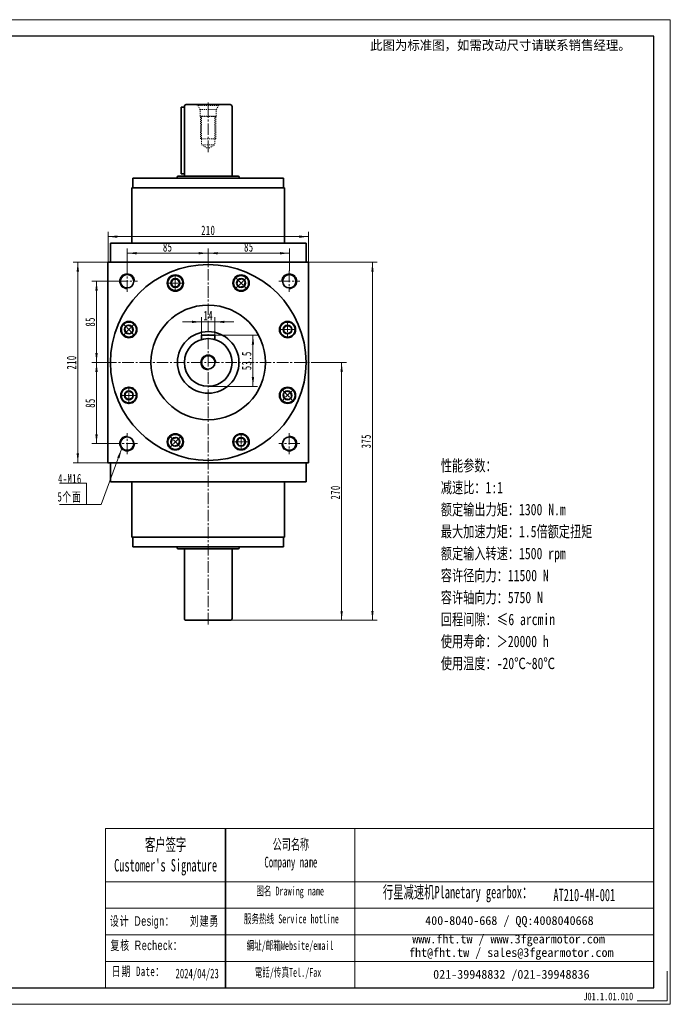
# Model space of a CAD drawing. Header units: millimetres. Extents: x 1714 to 3179, y 2392 to 3423.
# Tile 4 of 4: x 2497 to 3179, y 2392 to 3423. Entities that reach past the tile are written whole.
import ezdxf

# ---------------------------------------------------------------- set-up
doc = ezdxf.new("R2010")
doc.units = ezdxf.units.MM
doc.set_wipeout_variables(frame=1)
doc.linetypes.add('点画线', pattern=[18, 12, -2, 2, -2])
doc.linetypes.add('虚线', pattern=[2, 1, -1])
doc.layers.get('0').update_dxf_attribs({"lineweight": 35})
doc.layers.add('6文字层', color=3, linetype='Continuous')
for name, color, linetype, lineweight in [('7标注层', 4, 'Continuous', 18), ('SLD-0', 7, 'Continuous', 18), ('中心线层', 1, '点画线', 18), ('图框_外框线', 7, 'Continuous', 18), ('尺寸线层', 3, 'Continuous', 18), ('粗实线层', 7, 'Continuous', 35)]:
    doc.layers.add(name, color=color, linetype=linetype, lineweight=lineweight)
doc.styles.add('SLDTEXTSTYLE4', font='txt', dxfattribs={"width": 0.611111})
doc.styles.add('标准', font='txt', dxfattribs={"width": 0.667})
doc.styles.add('样式 1', font='txt', dxfattribs={"width": 0.8})
doc.dimstyles.new('a4-1-1.5', dxfattribs={"dimtxt": 4.5, "dimasz": 4.5, "dimexe": 2.25, "dimexo": 0, "dimgap": 0.75, "dimtad": 1, "dimdec": 3, "dimdsep": 46, "dimtxsty": '标准', "dimblk": '_CAXARROW', "dimcen": 0, "dimdle": 9, "dimazin": 2, "dimtfac": 0.707107, "dimtdec": 3, "dimtix": 1, "dimtmove": 2, "dimatfit": 3, "dimfxl": 0, "dimfrac": 2, "dimtolj": 1, "dimarcsym": 0})

# ---------------------------------------------------------------- blocks, each defined once
blk = doc.blocks.new('*X19')
at = {"layer": '尺寸线层', "linetype": 'Continuous'}
blk.add_hatch(color=0, dxfattribs=at).paths.add_polyline_path([(36.9, 58), (34.6, 48.3), (32.3, 49.2)], flags=0)
at = {"layer": '尺寸线层', "color": 0, "linetype": 'Continuous'}
blk.add_line((36.9, 58), (15.3, 0), dxfattribs=at)
at = {"layer": '尺寸线层', "color": 0}
for p, q in [((0, 22.2), (-28.1, 22.2)), ((0, 0), (0, 22.2)), ((0, 0), (-28.1, 0)), ((15.3, 0), (0, 0))]:
    blk.add_line(p, q, dxfattribs=at)
at = {"layer": '尺寸线层', "color": 0, "insert": (-5, 2), "char_height": 9.9, "width": 46.344, "attachment_point": 9, "line_spacing_factor": 1.15057, "style": '标准'}
blk.add_mtext('\\T1.1;4-M16\\P5个面', dxfattribs=at)
blk = doc.blocks.new('*X20')
at = {"layer": '尺寸线层', "linetype": 'Continuous'}
for points in [[(2590, 3196), (2599.9, 3197.2), (2599.9, 3194.7)], [(2800, 3196), (2790.1, 3197.2), (2790.1, 3194.7)]]:
    blk.add_hatch(color=0, dxfattribs=at).paths.add_polyline_path(points, flags=0)
at = {"layer": '尺寸线层', "color": 0, "linetype": 'Continuous'}
for p, q in [((2590, 3169.2), (2590, 3200.9)), ((2800, 3169.2), (2800, 3200.9)), ((2590, 3196), (2800, 3196))]:
    blk.add_line(p, q, dxfattribs=at)
at = {"layer": '尺寸线层', "color": 0, "insert": (2695, 3202.5), "char_height": 9.9, "width": 26.742, "attachment_point": 5, "line_spacing_factor": 1.15057, "style": '标准'}
blk.add_mtext('\\T1.1;210', dxfattribs=at)
blk = doc.blocks.new('_CAXARROW')
blk.add_hatch(color=0).paths.add_polyline_path([(0, 0), (-1, 0.125), (-1, -0.125)], flags=0)
blk = doc.blocks.new('*X21')
at = {"layer": '尺寸线层', "linetype": 'Continuous'}
for points in [[(2558.3, 3169.2), (2557.1, 3159.3), (2559.6, 3159.3)], [(2558.3, 2959.2), (2557.1, 2969.1), (2559.6, 2969.1)]]:
    blk.add_hatch(color=0, dxfattribs=at).paths.add_polyline_path(points, flags=0)
at = {"layer": '尺寸线层', "color": 0, "linetype": 'Continuous'}
for p, q in [((2590, 3169.2), (2553.4, 3169.2)), ((2558.3, 2959.2), (2558.3, 3169.2)), ((2590, 2959.2), (2553.4, 2959.2))]:
    blk.add_line(p, q, dxfattribs=at)
at = {"layer": '尺寸线层', "color": 0, "insert": (2551.8, 3064.2), "char_height": 9.9, "width": 26.742, "attachment_point": 5, "rotation": 90, "line_spacing_factor": 1.15057, "style": '标准'}
blk.add_mtext('\\T1.1;210', dxfattribs=at)
blk = doc.blocks.new('*X22')
at = {"layer": '尺寸线层', "linetype": 'Continuous'}
for points in [[(2610, 3178.6), (2619.9, 3179.8), (2619.9, 3177.4)], [(2695, 3178.6), (2685.1, 3179.8), (2685.1, 3177.4)]]:
    blk.add_hatch(color=0, dxfattribs=at).paths.add_polyline_path(points, flags=0)
at = {"layer": '尺寸线层', "color": 0, "linetype": 'Continuous'}
for p, q in [((2610, 3160.2), (2610, 3183.5)), ((2610, 3178.6), (2695, 3178.6)), ((2695, 3177.3), (2695, 3183.5))]:
    blk.add_line(p, q, dxfattribs=at)
at = {"layer": '尺寸线层', "color": 0, "insert": (2652.5, 3185.1), "char_height": 9.9, "width": 19.8, "attachment_point": 5, "line_spacing_factor": 1.15057, "style": '标准'}
blk.add_mtext('\\T1.1;85', dxfattribs=at)
blk = doc.blocks.new('*X23')
at = {"layer": '尺寸线层', "linetype": 'Continuous'}
for points in [[(2695, 3178.6), (2704.9, 3179.8), (2704.9, 3177.4)], [(2780, 3178.6), (2770.1, 3179.8), (2770.1, 3177.4)]]:
    blk.add_hatch(color=0, dxfattribs=at).paths.add_polyline_path(points, flags=0)
at = {"layer": '尺寸线层', "color": 0, "linetype": 'Continuous'}
for p, q in [((2695, 3177.3), (2695, 3183.5)), ((2695, 3178.6), (2780, 3178.6)), ((2780, 3160.2), (2780, 3183.5))]:
    blk.add_line(p, q, dxfattribs=at)
at = {"layer": '尺寸线层', "color": 0, "insert": (2737.5, 3185.1), "char_height": 9.9, "width": 19.8, "attachment_point": 5, "line_spacing_factor": 1.15057, "style": '标准'}
blk.add_mtext('\\T1.1;85', dxfattribs=at)
blk = doc.blocks.new('*X24')
at = {"layer": '尺寸线层', "linetype": 'Continuous'}
for points in [[(2577.9, 3149.2), (2576.7, 3139.3), (2579.2, 3139.3)], [(2577.9, 3064.2), (2576.7, 3074.1), (2579.2, 3074.1)]]:
    blk.add_hatch(color=0, dxfattribs=at).paths.add_polyline_path(points, flags=0)
at = {"layer": '尺寸线层', "color": 0, "linetype": 'Continuous'}
for p, q in [((2599, 3149.2), (2573, 3149.2)), ((2577.9, 3064.2), (2577.9, 3149.2)), ((2587, 3064.2), (2573, 3064.2))]:
    blk.add_line(p, q, dxfattribs=at)
at = {"layer": '尺寸线层', "color": 0, "insert": (2571.4, 3106.7), "char_height": 9.9, "width": 19.8, "attachment_point": 5, "rotation": 90, "line_spacing_factor": 1.15057, "style": '标准'}
blk.add_mtext('\\T1.1;85', dxfattribs=at)
blk = doc.blocks.new('*X25')
at = {"layer": '尺寸线层', "linetype": 'Continuous'}
for points in [[(2577.9, 3064.2), (2579.2, 3054.3), (2576.7, 3054.3)], [(2577.9, 2979.2), (2579.2, 2989.1), (2576.7, 2989.1)]]:
    blk.add_hatch(color=0, dxfattribs=at).paths.add_polyline_path(points, flags=0)
at = {"layer": '尺寸线层', "color": 0, "linetype": 'Continuous'}
for p, q in [((2587, 3064.2), (2573, 3064.2)), ((2577.9, 3064.2), (2577.9, 2979.2)), ((2599, 2979.2), (2573, 2979.2))]:
    blk.add_line(p, q, dxfattribs=at)
at = {"layer": '尺寸线层', "color": 0, "insert": (2571.4, 3021.7), "char_height": 9.9, "width": 19.8, "attachment_point": 5, "rotation": 90, "line_spacing_factor": 1.15057, "style": '标准'}
blk.add_mtext('\\T1.1;85', dxfattribs=at)
blk = doc.blocks.new('*X26')
at = {"layer": '尺寸线层', "linetype": 'Continuous'}
for points in [[(2834.8, 3064.2), (2836, 3054.3), (2833.6, 3054.3)], [(2834.8, 2794.2), (2836, 2804.1), (2833.6, 2804.1)]]:
    blk.add_hatch(color=0, dxfattribs=at).paths.add_polyline_path(points, flags=0)
at = {"layer": '尺寸线层', "color": 0, "linetype": 'Continuous'}
for p, q in [((2803, 3064.2), (2839.8, 3064.2)), ((2834.8, 3064.2), (2834.8, 2794.2)), ((2718, 2794.2), (2839.8, 2794.2))]:
    blk.add_line(p, q, dxfattribs=at)
at = {"layer": '尺寸线层', "color": 0, "insert": (2828.3, 2928.1), "char_height": 9.9, "width": 26.742, "attachment_point": 5, "rotation": 90, "line_spacing_factor": 1.15057, "style": '标准'}
blk.add_mtext('\\T1.1;270', dxfattribs=at)
blk = doc.blocks.new('*X27')
at = {"layer": '尺寸线层', "linetype": 'Continuous'}
for points in [[(2867.1, 3169.2), (2865.9, 3159.3), (2868.3, 3159.3)], [(2867.1, 2794.2), (2865.9, 2804.1), (2868.3, 2804.1)]]:
    blk.add_hatch(color=0, dxfattribs=at).paths.add_polyline_path(points, flags=0)
at = {"layer": '尺寸线层', "color": 0, "linetype": 'Continuous'}
for p, q in [((2800, 3169.2), (2872, 3169.2)), ((2867.1, 2794.2), (2867.1, 3169.2)), ((2718, 2794.2), (2872, 2794.2))]:
    blk.add_line(p, q, dxfattribs=at)
at = {"layer": '尺寸线层', "color": 0, "insert": (2860.5, 2981.7), "char_height": 9.9, "width": 25.385, "attachment_point": 5, "rotation": 90, "line_spacing_factor": 1.15057, "style": '标准'}
blk.add_mtext('\\T1.1;375', dxfattribs=at)
blk = doc.blocks.new('*X28')
at = {"layer": '尺寸线层', "linetype": 'Continuous'}
for points in [[(2688, 3106.7), (2678.1, 3105.5), (2678.1, 3107.9)], [(2702, 3106.7), (2711.9, 3105.5), (2711.9, 3107.9)]]:
    blk.add_hatch(color=0, dxfattribs=at).paths.add_polyline_path(points, flags=0)
at = {"layer": '尺寸线层', "color": 0, "linetype": 'Continuous'}
for p, q in [((2721.8, 3106.7), (2668.2, 3106.7)), ((2688, 3092.7), (2688, 3111.7)), ((2702, 3092.7), (2702, 3111.7))]:
    blk.add_line(p, q, dxfattribs=at)
at = {"layer": '尺寸线层', "color": 0, "insert": (2695, 3113.3), "char_height": 9.9, "width": 19.8, "attachment_point": 5, "line_spacing_factor": 1.15057, "style": '标准'}
blk.add_mtext('\\T1.1;14', dxfattribs=at)
blk = doc.blocks.new('*X29')
at = {"layer": '尺寸线层', "linetype": 'Continuous'}
for points in [[(2741.9, 3092.7), (2743.1, 3082.8), (2740.6, 3082.8)], [(2741.9, 3039.2), (2743.1, 3049.1), (2740.6, 3049.1)]]:
    blk.add_hatch(color=0, dxfattribs=at).paths.add_polyline_path(points, flags=0)
at = {"layer": '尺寸线层', "color": 0, "linetype": 'Continuous'}
for p, q in [((2702, 3092.7), (2746.8, 3092.7)), ((2741.9, 3092.7), (2741.9, 3039.2)), ((2695, 3039.2), (2746.8, 3039.2))]:
    blk.add_line(p, q, dxfattribs=at)
at = {"layer": '尺寸线层', "color": 0, "insert": (2735.3, 3066), "char_height": 9.9, "width": 35.936, "attachment_point": 5, "rotation": 90, "line_spacing_factor": 1.15057, "style": '标准'}
blk.add_mtext('\\T1.1;53.5', dxfattribs=at)
blk = doc.blocks.new('*X30')
at = {"layer": '中心线层', "linetype": '点画线', "lineweight": 18}
for p, q in [((-9.1, 0), (9.1, 0)), ((0, -9.1), (0, 9.1))]:
    blk.add_line(p, q, dxfattribs=at)
at = {"layer": '粗实线层'}
for p, q in [((-4.6, 0), (-2.3, 4)), ((-4.6, 0), (-2.3, -4)), ((-2.3, 4), (2.3, 4)), ((4.6, 0), (2.3, 4)), ((4.6, 0), (2.3, 4)), ((4.6, 0), (2.3, -4)), ((-2.3, -4), (2.3, -4))]:
    blk.add_line(p, q, dxfattribs=at)
blk.add_circle((0, 0), 4.62, dxfattribs=at)
for start, end in [(0, 180), (180, 360)]:
    blk.add_arc((0, 0), 7.87, start, end, dxfattribs=at)
blk = doc.blocks.new('m16螺纹中心孔_2')
at = {"layer": '中心线层', "linetype": '点画线', "lineweight": 18}
blk.add_line((49.7, 0), (-4.2, 0), dxfattribs=at)
at = {"layer": '粗实线层', "color": 6, "linetype": '虚线', "lineweight": 18}
for p, q in [((0, -12.6), (0, 12.6)), ((0, 12.6), (1, 10.9)), ((5.2, 8.5), (1, 10.9)), ((1, -10.9), (1, 10.9)), ((12, 8.5), (5.2, 8.5)), ((5.2, -8.5), (5.2, 8.5)), ((12.5, 8), (12, 8.5)), ((12, -8.5), (12, 8.5)), ((12, 7), (42, 7)), ((36, 8), (12.5, 8)), ((12.5, -8), (12.5, 8)), ((36, -8), (36, 8)), ((42, 7), (46, 0)), ((42, 7), (42, -7)), ((42, -7), (46, 0)), ((5.2, -8.5), (1, -10.9)), ((12, -8.5), (5.2, -8.5)), ((12, -7), (42, -7)), ((12.5, -8), (12, -8.5)), ((36, -8), (12.5, -8)), ((0, -12.6), (1, -10.9))]:
    blk.add_line(p, q, dxfattribs=at)
blk = doc.blocks.new('提示字样')
at = {"layer": '6文字层', "insert": (1.2, 11.5), "char_height": 10, "width": 317.679, "attachment_point": 1}
blk.add_mtext('{\\C1;此图为标准图，如需改动尺寸请联系销售经理。}', dxfattribs=at)

msp = doc.modelspace()

# ---------------------------------------------------------------- linework, layer by layer
msp.add_line((2712.9946, 2576.0734), (2712.9946, 2409.4075))
at = {"layer": '7标注层', "color": 0}
msp.add_line((2587.2712, 2576.0734), (2587.2712, 2409.436), dxfattribs=at)
at = {"layer": '中心线层', "lineweight": 0}
msp.add_line((2694.9647, 2789.9624), (2694.9647, 3177.3211), dxfattribs=at)
at = {"layer": '中心线层'}
for p, q in [((2609.9647, 3138.2124), (2609.9647, 3160.2124)), ((2779.9647, 3160.2124), (2779.9647, 3138.2124)), ((2598.9647, 3149.2124), (2620.9647, 3149.2124)), ((2768.9647, 3149.2124), (2790.9647, 3149.2124)), ((2586.9647, 3064.2124), (2802.9647, 3064.2124)), ((2609.9647, 2968.2124), (2609.9647, 2990.2124)), ((2779.9647, 2990.2124), (2779.9647, 2968.2124)), ((2620.9647, 2979.2124), (2598.9647, 2979.2124)), ((2790.9647, 2979.2124), (2768.9647, 2979.2124))]:
    msp.add_line(p, q, dxfattribs=at)
at = {"layer": '图框_外框线'}
for p, q in [((2587.2712, 2576.0734), (2712.9946, 2576.0734)), ((2712.9946, 2576.0734), (2712.9946, 2409.436)), ((2712.9946, 2576.0734), (3161.8633, 2576.0734)), ((2848.4531, 2576.0734), (2848.4531, 2409.436)), ((2587.2712, 2520.4664), (2712.9946, 2520.4664)), ((2712.9946, 2520.4664), (3161.8633, 2520.4664)), ((2587.2712, 2492.6628), (3161.8633, 2492.6628)), ((2587.2712, 2464.8593), (3161.8633, 2464.8593)), ((2587.2712, 2437.0558), (3161.8633, 2437.0558))]:
    msp.add_line(p, q, dxfattribs=at)
at = {"layer": '图框_外框线', "color": 3}
msp.add_lwpolyline([(3175.7497, 2426.794), (3175.7497, 2395.5496), (3144.5053, 2395.5496)], dxfattribs=at)
at = {"layer": '粗实线层'}
for p, q in [((2666.4647, 3331.7124), (2669.9647, 3331.7124)), ((2666.4647, 3331.7124), (2666.4647, 3261.7124)), ((2669.9647, 3332.2124), (2669.9647, 3259.2124)), ((2671.9647, 3334.2124), (2717.9647, 3334.2124)), ((2719.9647, 3332.2124), (2719.9647, 3259.2124)), ((2662.4647, 3257.2124), (2662.4647, 3258.2124)), ((2726.4647, 3259.2124), (2663.4647, 3259.2124)), ((2666.4647, 3261.7124), (2669.9647, 3261.7124)), ((2727.4647, 3257.2124), (2727.4647, 3258.2124)), ((2773.9647, 3257.2124), (2615.9647, 3257.2124)), ((2615.9647, 3257.2124), (2615.9647, 3247.2124)), ((2773.9647, 3247.2124), (2773.9647, 3257.2124)), ((2773.9647, 3257.2124), (2773.9647, 3247.2124)), ((2614.9647, 3247.2124), (2774.9647, 3247.2124)), ((2614.9647, 3247.2124), (2614.9647, 3189.2124)), ((2774.9647, 3247.2124), (2774.9647, 3189.2124)), ((2774.9647, 3247.2124), (2774.9647, 3189.2124)), ((2592.4647, 3189.2124), (2797.4647, 3189.2124)), ((2592.4647, 3169.2124), (2592.4647, 3189.2124)), ((2797.4647, 3189.2124), (2797.4647, 3169.2124)), ((2797.4647, 3169.2124), (2797.4647, 3189.2124)), ((2589.9647, 2959.2124), (2589.9647, 3169.2124)), ((2589.9647, 3169.2124), (2799.9647, 3169.2124)), ((2799.9647, 2959.2124), (2799.9647, 3169.2124)), ((2701.9647, 3092.7124), (2687.9647, 3092.7124)), ((2687.9647, 3092.7124), (2687.9647, 3088.2124)), ((2701.9647, 3092.7124), (2701.9647, 3088.2124)), ((2799.9647, 2959.2124), (2589.9647, 2959.2124)), ((2592.4647, 2959.2124), (2592.4647, 2939.2124)), ((2797.4647, 2939.2124), (2797.4647, 2959.2124)), ((2797.4647, 2959.2124), (2797.4647, 2939.2124)), ((2592.4647, 2939.2124), (2797.4647, 2939.2124)), ((2614.9647, 2881.2124), (2614.9647, 2939.2124)), ((2774.9647, 2881.2124), (2774.9647, 2939.2124)), ((2774.9647, 2881.2124), (2774.9647, 2939.2124)), ((2614.9647, 2881.2124), (2774.9647, 2881.2124)), ((2615.9647, 2871.2124), (2615.9647, 2881.2124)), ((2773.9647, 2881.2124), (2773.9647, 2871.2124)), ((2773.9647, 2871.2124), (2773.9647, 2881.2124)), ((2773.9647, 2871.2124), (2615.9647, 2871.2124)), ((2662.4647, 2871.2124), (2662.4647, 2870.2124)), ((2726.4647, 2869.2124), (2663.4647, 2869.2124)), ((2669.9647, 2796.2124), (2669.9647, 2869.2124)), ((2719.9647, 2796.2124), (2719.9647, 2869.2124)), ((2727.4647, 2871.2124), (2727.4647, 2870.2124)), ((2671.9647, 2794.2124), (2717.9647, 2794.2124))]:
    msp.add_line(p, q, dxfattribs=at)
for centre, radius in [((2694.9647, 3064.2124), 102.5), ((2609.9647, 3149.2124), 7), ((2660.5232, 3147.3616), 8.5), ((2729.4062, 3147.3616), 8.5), ((2779.9647, 3149.2124), 7), ((2694.9647, 3064.2124), 60), ((2611.8155, 3098.6539), 8.5), ((2778.1138, 3098.6539), 8.5), ((2694.9647, 3064.2124), 32.25), ((2694.9647, 3064.2124), 25), ((2694.9647, 3064.2124), 7), ((2611.8155, 3029.7709), 8.5), ((2778.1138, 3029.7709), 8.5), ((2609.9647, 2979.2124), 7), ((2660.5232, 2981.0633), 8.5), ((2729.4062, 2981.0633), 8.5), ((2779.9647, 2979.2124), 7)]:
    msp.add_circle(centre, radius, dxfattribs=at)
for centre, radius, start, end in [((2671.9647, 3332.2124), 2, 90, 180), ((2717.9647, 3332.2124), 2, 0, 90), ((2663.4647, 3258.2124), 1, 90, 180), ((2726.4647, 3258.2124), 1, 0, 89.9999998), ((2663.4647, 2870.2124), 1, 180, 270), ((2726.4647, 2870.2124), 1, 270.0000004, 0.0000002), ((2671.9647, 2796.2124), 2, 180, 270), ((2717.9647, 2796.2124), 2, 270, 360)]:
    msp.add_arc(centre, radius, start, end, dxfattribs=at)
at = {"layer": '粗实线层', "lineweight": 18}
for centre, start, end in [((2609.9647, 3149.2124), 360, 270), ((2779.9647, 3149.2124), 270, 180), ((2694.9647, 3064.2124), 360, 270), ((2609.9647, 2979.2124), 90, 0), ((2779.9647, 2979.2124), 180, 90)]:
    msp.add_arc(centre, 8, start, end, dxfattribs=at)

# ---------------------------------------------------------------- block references
at = {"layer": '尺寸线层'}
msp.add_blockref('*X19', (2567.3662, 2915.5394), dxfattribs=at)
at = {"layer": '粗实线层'}
msp.add_blockref('提示字样', (2863.4914, 3389.9512), dxfattribs=at)
at = {"layer": '粗实线层', "xscale": -0.9999999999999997, "rotation": 90}
msp.add_blockref('m16螺纹中心孔_2', (2694.9647, 3334.2124), dxfattribs=at)
at = {"layer": '粗实线层', "rotation": 315.0000000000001}
msp.add_blockref('*X30', (2729.4062, 3147.3616), dxfattribs=at)

# ---------------------------------------------------------------- texts
at = {"layer": '6文字层', "insert": (3088.0788, 2404.3121), "char_height": 8, "width": 43.304423, "attachment_point": 1, "style": '样式 1'}
msp.add_mtext('J01.1.01.010', dxfattribs=at)
at = {"layer": 'SLD-0', "color": 1, "attachment_point": 2}
for s, insert, char_height, width, style in [("{\\fSimSun|b1|i0|c134|p2;客户签字\\PCustomer's Signature}", (2650.3496, 2565.7859), 12.974975, 161.410026, 'SLDTEXTSTYLE4'), ('{\\fSimSun|b1|i0|c134|p2;公司名称\\PCompany name}', (2781.583, 2565.0971), 11.121407, 143.987497, 'SLDTEXTSTYLE4'), ('{\\fSimSun|b1|i0|c134|p2;图名 Drawing name}', (2780.8228, 2515.3412), 9.267839, 118.52347, 'SLDTEXTSTYLE4'), ('{\\fSimSun|b1|i0|c134|p2;  \\H1.1667x;行星减速机Planetary gearbox\\fSimSun|b0|i0|c134|p2;：}', (2951.6812, 2516.0561), 11.121407, 174.913487, 'SLDTEXTSTYLE4'), ('AT210-4M-001', (3089.0815, 2513.1033), 12.974975, 94.42512, 'SLDTEXTSTYLE4'), ('{\\fSimSun|b0|i0|c134|p2;\\T1.1;设计 \\fArial|b0|i0|c0|p34;Design\\fSimSun|b0|i0|c134|p2;：}', (2625.7773, 2484.3084), 10, 150.688773, '标准'), ('{\\fSimSun|b0|i0|c134|p2;\\T1.1;刘建勇}', (2691.1898, 2484.3084), 10, 83.156741, '标准'), ('{\\fSimSun|b1|i0|c134|p2;服务热线 Service hotline}', (2782.1371, 2486.1986), 9.267839, 132.046532, 'SLDTEXTSTYLE4'), ('{\\fSimSun|b0|i0|c134|p2;\\T1.1;复核 \\fArial|b0|i0|c0|p34;Recheck\\fSimSun|b0|i0|c134|p2;：}', (2630.3213, 2458.8375), 10, 151.412749, '标准'), ('{\\fSimSun|b1|i0|c134|p2;網址/邮箱Website/email}', (2780.694, 2458.2761), 9.267839, 137.448011, 'SLDTEXTSTYLE4'), ('{\\T1.1;日期 Date：}', (2621.7222, 2431.6152), 10, 148.43338, '标准'), ('2024/04/23', (2683.4155, 2429.3921), 10, 31.971711, '标准'), ('{\\fSimSun|b1|i0|c134|p2;電話/传真Tel./Fax}', (2778.6176, 2430.1358), 9.267839, 139.101108, 'SLDTEXTSTYLE4')]:
    msp.add_mtext(s, dxfattribs=dict(at, insert=insert, char_height=char_height, width=width, style=style))
at = {"layer": 'SLD-0', "color": 1, "char_height": 9.267839, "attachment_point": 2}
for s, insert, width in [('{\\fSimSun|b1|i0|c134|p2;400-8040-668 / QQ:4008040668}', (3010.5928, 2484.4278), 269.836932), ('{\\fSimSun|b1|i0|c134|p2;www.fht.tw / www.3fgearmotor.com }', (3009.7383, 2465.1241), 270.140693), ('{\\fSimSun|b1|i0|c134|p2;fht@fht.tw / sales@3fgearmotor.com }', (3012.5627, 2451.0116), 270.140693), ('{\\fSimSun|b1|i0|c134|p2;021-39948832 /021-39948836 }', (3012.6596, 2428.1095), 206.272855)]:
    msp.add_mtext(s, dxfattribs=dict(at, insert=insert, width=width))
at = {"layer": '尺寸线层', "insert": (2938.7537, 2962.2474), "char_height": 12, "width": 230.0083, "attachment_point": 1, "line_spacing_factor": 1.15057, "style": '标准'}
msp.add_mtext('{\\W0.75;性能参数：\\P减速比：1:1\\P额定输出力矩：1300 N.m\\P最大加速力矩：1.5倍额定扭矩\\P额定输入转速：1500 rpm\\P容许径向力：11500 N\\P容许轴向力：5750 N\\P回程间隙：≤6 arcmin\\P使用寿命：＞20000 h\\P使用温度：-20℃~80℃', dxfattribs=at)

# ---------------------------------------------------------------- dimensions: what is measured, and where the dimension line sits
at = {"layer": '尺寸线层'}
for base, p1, p2, picture, middle in [((2799.9647, 3195.964), (2589.9647, 3169.2124), (2799.9647, 3169.2124), '*X20', (2694.9647, 3202.5104)), ((2694.9647, 3178.5986), (2609.9647, 3160.2124), (2694.9647, 3177.3211), '*X22', (2652.4647, 3185.145)), ((2779.9647, 3178.5986), (2694.9647, 3177.3211), (2779.9647, 3160.2124), '*X23', (2737.4647, 3185.145)), ((2687.9647, 3106.7124), (2701.9647, 3092.7124), (2687.9647, 3092.7124), '*X28', (2694.9647, 3113.2589))]:
    dim = msp.add_linear_dim(base=base, p1=p1, p2=p2, dimstyle='a4-1-1.5', override={"dimsah": 1, "dimtfill": 1, "dimtzin": 8}, dxfattribs=at)
    dim.commit()
    dim.dimension.update_dxf_attribs({"geometry": picture, "text_midpoint": middle, "dimtype": 160})
for base, p1, p2, angle, picture, middle in [((2558.3428, 3169.2124), (2589.9647, 2959.2124), (2589.9647, 3169.2124), 90, '*X21', (2551.7963, 3064.2124)), ((2867.0905, 3169.2124), (2717.9647, 2794.2124), (2799.9647, 3169.2124), 90, '*X27', (2860.544, 2981.7124)), ((2577.9371, 3149.2124), (2586.9647, 3064.2124), (2598.9647, 3149.2124), 90, '*X24', (2571.3906, 3106.7124)), ((2741.8738, 3039.2124), (2701.9647, 3092.7124), (2694.9647, 3039.2124), 270, '*X29', (2735.3273, 3065.9624)), ((2577.9371, 2979.2124), (2586.9647, 3064.2124), (2598.9647, 2979.2124), 270, '*X25', (2571.3906, 3021.7124)), ((2834.8089, 2794.2124), (2802.9647, 3064.2124), (2717.9647, 2794.2124), 270, '*X26', (2828.2624, 2928.06))]:
    dim = msp.add_linear_dim(base=base, p1=p1, p2=p2, angle=angle, dimstyle='a4-1-1.5', override={"dimsah": 1, "dimtfill": 1, "dimtzin": 8}, dxfattribs=at)
    dim.commit()
    dim.dimension.update_dxf_attribs({"geometry": picture, "text_midpoint": middle, "dimtype": 160})

# ---------------------------------------------------------------- next in the draw order: wipeouts: each hides what was drawn before it
for points in [[(2668.3882, 3147.3616), (2668.2957, 3148.5642), (2668.2957, 3148.5642), (2667.6491, 3150.69), (2666.4339, 3152.5502), (2664.7469, 3153.9962), (2662.7228, 3154.9127), (2660.5232, 3155.2266), (2660.5232, 3155.2266), (2658.3235, 3154.9127), (2656.2994, 3153.9962), (2654.6124, 3152.5502), (2653.3972, 3150.69), (2652.7506, 3148.5642), (2652.7506, 3148.5642), (2652.6582, 3147.3616), (2652.6582, 3147.3616), (2652.9261, 3145.326), (2653.7119, 3143.4291), (2654.9618, 3141.8002), (2656.5907, 3140.5503), (2658.4875, 3139.7646), (2660.5232, 3139.4966), (2660.5232, 3139.4966), (2662.9536, 3139.8815), (2665.1461, 3140.9987), (2666.8861, 3142.7387), (2668.0032, 3144.9312)], [(2617.3769, 3104.2153), (2616.4611, 3105.0003), (2616.4611, 3105.0003), (2614.5008, 3106.0463), (2612.3261, 3106.5024), (2610.1108, 3106.332), (2608.0314, 3105.5488), (2606.2541, 3104.2153), (2606.2541, 3104.2153), (2604.9207, 3102.438), (2604.1375, 3100.3587), (2603.9671, 3098.1433), (2604.4231, 3095.9687), (2605.4691, 3094.0084), (2605.4691, 3094.0084), (2606.2541, 3093.0926), (2606.2541, 3093.0926), (2607.883, 3091.8427), (2609.7799, 3091.0569), (2611.8155, 3090.7889), (2613.8511, 3091.0569), (2615.748, 3091.8427), (2617.3769, 3093.0926), (2617.3769, 3093.0926), (2618.8233, 3095.0833), (2619.5837, 3097.4236), (2619.5837, 3099.8843), (2618.8233, 3102.2246)], [(2778.1138, 3090.7889), (2779.3165, 3090.8814), (2779.3165, 3090.8814), (2781.4423, 3091.528), (2783.3024, 3092.7432), (2784.7484, 3094.4302), (2785.665, 3096.4543), (2785.9788, 3098.6539), (2785.9788, 3098.6539), (2785.665, 3100.8536), (2784.7484, 3102.8777), (2783.3024, 3104.5647), (2781.4423, 3105.7799), (2779.3165, 3106.4265), (2779.3165, 3106.4265), (2778.1138, 3106.5189), (2778.1138, 3106.5189), (2776.0782, 3106.251), (2774.1813, 3105.4652), (2772.5524, 3104.2153), (2771.3025, 3102.5864), (2770.5168, 3100.6896), (2770.2488, 3098.6539), (2770.2488, 3098.6539), (2770.6338, 3096.2235), (2771.7509, 3094.031), (2773.4909, 3092.291), (2775.6834, 3091.1739)], [(2611.8155, 3037.6359), (2610.6129, 3037.5434), (2610.6129, 3037.5434), (2608.4871, 3036.8969), (2606.6269, 3035.6817), (2605.1809, 3033.9947), (2604.2644, 3031.9706), (2603.9505, 3029.7709), (2603.9505, 3029.7709), (2604.2644, 3027.5713), (2605.1809, 3025.5472), (2606.6269, 3023.8602), (2608.4871, 3022.6449), (2610.6129, 3021.9984), (2610.6129, 3021.9984), (2611.8155, 3021.9059), (2611.8155, 3021.9059), (2613.8511, 3022.1739), (2615.748, 3022.9596), (2617.3769, 3024.2095), (2618.6268, 3025.8384), (2619.4125, 3027.7353), (2619.6805, 3029.7709), (2619.6805, 3029.7709), (2619.2956, 3032.2013), (2618.1784, 3034.3939), (2616.4384, 3036.1338), (2614.2459, 3037.251)], [(2772.5524, 3024.2095), (2773.4682, 3023.4245), (2773.4682, 3023.4245), (2775.4285, 3022.3785), (2777.6032, 3021.9225), (2779.8186, 3022.0929), (2781.8979, 3022.8761), (2783.6752, 3024.2095), (2783.6752, 3024.2095), (2785.0087, 3025.9869), (2785.7918, 3028.0662), (2785.9622, 3030.2816), (2785.5062, 3032.4562), (2784.4602, 3034.4165), (2784.4602, 3034.4165), (2783.6752, 3035.3323), (2783.6752, 3035.3323), (2782.0463, 3036.5822), (2780.1494, 3037.3679), (2778.1138, 3037.6359), (2776.0782, 3037.3679), (2774.1813, 3036.5822), (2772.5524, 3035.3323), (2772.5524, 3035.3323), (2771.1061, 3033.3416), (2770.3457, 3031.0013), (2770.3457, 3028.5406), (2771.1061, 3026.2003)], [(2654.9618, 2986.6247), (2654.1768, 2985.7089), (2654.1768, 2985.7089), (2653.1308, 2983.7486), (2652.6747, 2981.5739), (2652.8451, 2979.3585), (2653.6283, 2977.2792), (2654.9618, 2975.5019), (2654.9618, 2975.5019), (2656.7391, 2974.1684), (2658.8184, 2973.3853), (2661.0338, 2973.2149), (2663.2084, 2973.6709), (2665.1687, 2974.7169), (2665.1687, 2974.7169), (2666.0845, 2975.5019), (2666.0845, 2975.5019), (2667.3344, 2977.1308), (2668.1202, 2979.0277), (2668.3882, 2981.0633), (2668.1202, 2983.0989), (2667.3344, 2984.9958), (2666.0845, 2986.6247), (2666.0845, 2986.6247), (2664.0938, 2988.071), (2661.7535, 2988.8314), (2659.2928, 2988.8314), (2656.9525, 2988.071)], [(2721.5412, 2981.0633), (2721.6337, 2979.8606), (2721.6337, 2979.8606), (2722.2802, 2977.7348), (2723.4954, 2975.8747), (2725.1824, 2974.4287), (2727.2065, 2973.5121), (2729.4062, 2973.1983), (2729.4062, 2973.1983), (2731.6058, 2973.5121), (2733.6299, 2974.4287), (2735.3169, 2975.8747), (2736.5322, 2977.7348), (2737.1787, 2979.8606), (2737.1787, 2979.8606), (2737.2712, 2981.0633), (2737.2712, 2981.0633), (2737.0032, 2983.0989), (2736.2175, 2984.9958), (2734.9676, 2986.6247), (2733.3387, 2987.8746), (2731.4418, 2988.6603), (2729.4062, 2988.9283), (2729.4062, 2988.9283), (2726.9758, 2988.5433), (2724.7832, 2987.4262), (2723.0433, 2985.6862), (2721.9261, 2983.4937)]]:
    msp.add_wipeout(points).dxf.layer = '粗实线层'

# ---------------------------------------------------------------- next in the draw order: linework, layer by layer
at = {"layer": '图框_外框线', "color": 3}
msp.add_lwpolyline([(1721.1493, 2392.078), (3179.2213, 2392.078), (3179.2213, 3423.1432), (1721.1493, 3423.1432)], close=True, dxfattribs=at)
at = {"layer": '图框_外框线', "color": 3, "lineweight": 25}
msp.add_lwpolyline([(1807.9393, 2409.436), (3161.8633, 2409.436), (3161.8633, 3405.7852), (1807.9393, 3405.7852)], close=True, dxfattribs=at)

# ---------------------------------------------------------------- next in the draw order: block references
at = {"layer": '粗实线层'}
msp.add_blockref('*X30', (2660.5232, 3147.3616), dxfattribs=at)
for p, rotation in [((2611.8155, 3098.6539), 45.00000000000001), ((2778.1138, 3098.6539), 270), ((2778.1138, 3029.7709), 225.0000000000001), ((2611.8155, 3029.7709), 90), ((2660.5232, 2981.0633), 135.0000000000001), ((2729.4062, 2981.0633), 180)]:
    msp.add_blockref('*X30', p, dxfattribs=dict(at, rotation=rotation))

doc.saveas('drawing.dxf')
